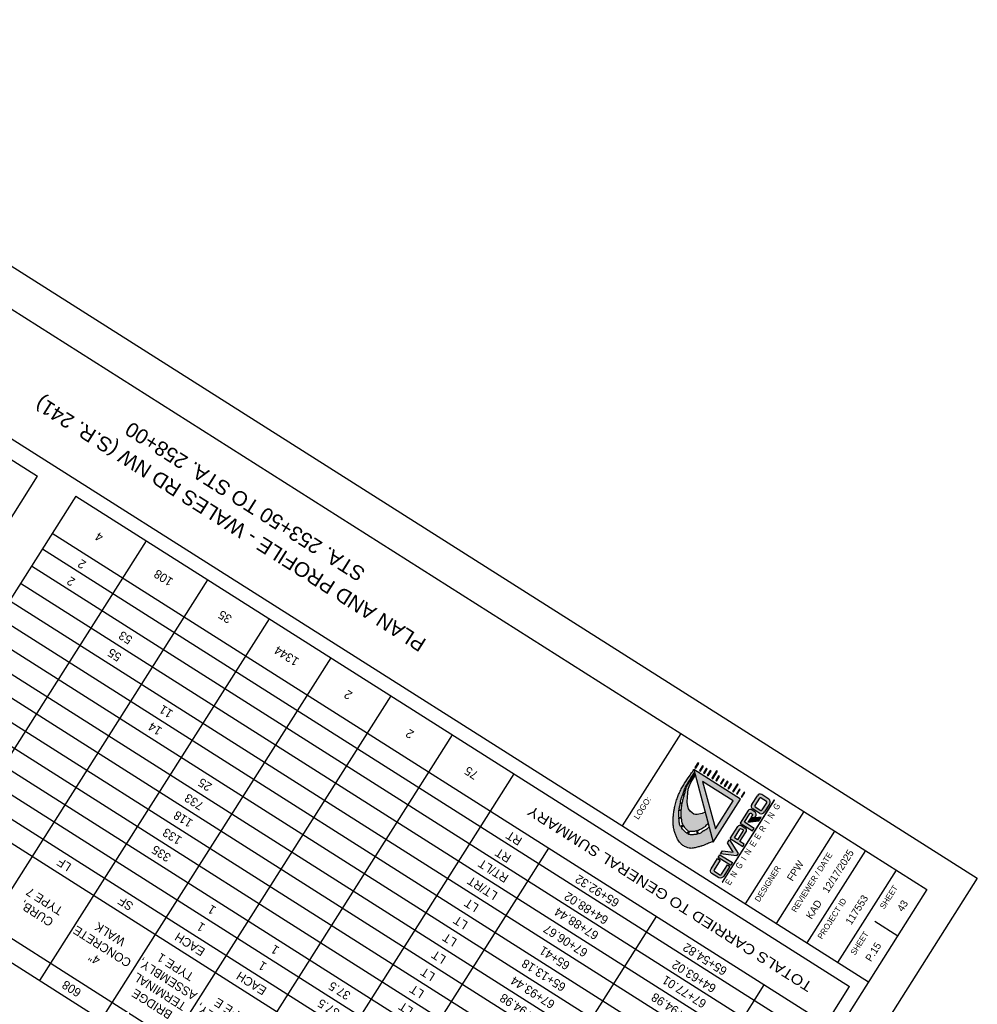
# Model space of a CAD drawing. Header units: feet. Extents: x 2249417 to 2250170, y 438279 to 439089.
# Tile 10 of 10: x 2249907 to 2250170, y 438818 to 439089. Entities that reach past the tile are written whole.
import ezdxf
from ezdxf.enums import TextEntityAlignment as Align

# ---------------------------------------------------------------- set-up
doc = ezdxf.new("R2010")
doc.units = ezdxf.units.FT
doc.header["$MEASUREMENT"] = 0
for name, color, linetype in [('GE_P_CL_Text', 7, 'Continuous'), ('SH_Border', 7, 'Continuous'), ('SH_Data', 7, 'Continuous'), ('SH_Text', 7, 'Continuous'), ('SHT_LOGO_BLACK', 7, 'Continuous'), ('SHT_LOGO_BLUE', 160, 'Continuous'), ('SHT_LOGO_GREY', 9, 'Continuous')]:
    doc.layers.add(name, color=color, linetype=linetype)
doc.styles.add('Font 70-Sub Title', font='txt', dxfattribs={"height": 0.17})
doc.styles.add('OHDOTSymbols', font='arial.ttf')
doc.styles.add('Slanted-Normal', font='font31.shx', dxfattribs={"height": 0.14})
doc.styles.add('Straight-Normal', font='font30.shx', dxfattribs={"height": 0.14})
doc.styles.add('Straight-Sub Title', font='font30.shx', dxfattribs={"height": 0.17})

msp = doc.modelspace()

# ---------------------------------------------------------------- hatches: boundary and pattern name
at = {"layer": 'SHT_LOGO_BLACK', "linetype": 'Continuous'}
h = msp.add_hatch(color=256, dxfattribs=at)
h.dxf.hatch_style = 1
h.paths.add_polyline_path([(2250104.981, 438875.265), (2250105.799, 438876.556), (2250105.551, 438876.713), (2250104.732, 438875.422)])
h.paths.add_polyline_path([(2250103.452, 438876.235), (2250103.7, 438876.077), (2250104.519, 438877.368), (2250104.27, 438877.526)])
h.paths.add_polyline_path([(2250103.967, 438878.804), (2250103.719, 438878.961), (2250102.409, 438876.896), (2250102.645, 438876.718)])
h.paths.add_polyline_path([(2250101.128, 438877.708), (2250101.377, 438877.551), (2250102.195, 438878.842), (2250101.947, 438878.999)])
h.paths.add_polyline_path([(2250100.341, 438878.208), (2250101.159, 438879.499), (2250100.911, 438879.656), (2250100.092, 438878.365)])
h.paths.add_polyline_path([(2250099.05, 438879.026), (2250099.298, 438878.869), (2250100.117, 438880.16), (2250099.869, 438880.317)])
h.paths.add_polyline_path([(2250097.769, 438879.838), (2250098.017, 438879.681), (2250098.836, 438880.972), (2250098.588, 438881.129)])
h.paths.add_polyline_path([(2250098.282, 438882.41), (2250098.034, 438882.567), (2250096.724, 438880.501), (2250096.959, 438880.324)])
h.paths.add_polyline_path([(2250096.509, 438882.448), (2250096.26, 438882.606), (2250095.442, 438881.314), (2250095.69, 438881.157)])
h.paths.add_polyline_path([(2250094.409, 438881.969), (2250094.657, 438881.812), (2250095.476, 438883.103), (2250095.228, 438883.26)])
h.paths.add_polyline_path([(2250094.44, 438883.76), (2250094.192, 438883.917), (2250093.373, 438882.626), (2250093.621, 438882.469)])
h.paths.add_polyline_path([(2250093.159, 438884.572), (2250092.911, 438884.73), (2250092.092, 438883.439), (2250092.34, 438883.281)])
h = msp.add_hatch(color=256, dxfattribs=at)
h.dxf.hatch_style = 1
h.paths.add_polyline_path([(2250093.173, 438865.229, -0.0100538), (2250093.043, 438865.193), (2250092.818, 438866.089, 0.0039736), (2250092.929, 438866.122, 0.0407763), (2250093.07, 438866.179, 0.0060658), (2250093.979, 438866.65, 0.0612486), (2250094.876, 438867.279, 0.0382971), (2250095.71, 438868.156), (2250094.899, 438871.214), (2250094.096, 438870.814), (2250093.569, 438870.756), (2250092.718, 438870.536), (2250092.246, 438870.565), (2250091.801, 438870.675), (2250091.358, 438870.981), (2250090.801, 438871.457), (2250090.349, 438872.136), (2250090.053, 438873.06), (2250089.948, 438874.131), (2250089.993, 438875.207), (2250090.096, 438876.49), (2250090.251, 438877.47), (2250090.458, 438878.222), (2250090.938, 438879.365), (2250091.858, 438880.816), (2250092.211, 438881.35), (2250092.09, 438881.804, -0.0004178), (2250091.605, 438881.045, -0.0009491), (2250091.344, 438880.639, -0.0003513), (2250090.59, 438879.476, 0.0010701), (2250090.344, 438879.093, 0.0175554), (2250090.056, 438878.609, 0.0177429), (2250089.806, 438878.111, 0.0035925), (2250089.778, 438878.048), (2250089.477, 438878.156, -0.0386903), (2250089.553, 438878.3, -0.0002389), (2250089.613, 438878.395, 0.0000259), (2250090.165, 438879.264, 0.0000477), (2250090.984, 438880.557, 0.000037), (2250091.997, 438882.155), (2250091.806, 438882.874, 0.0036237), (2250090.95, 438881.674, 0.0074131), (2250090.545, 438881.078, 0.0009042), (2250089.245, 438879.099, 0.0045101), (2250088.989, 438878.7, 0.0190733), (2250088.342, 438877.577, 0.0173307), (2250087.721, 438876.293, 0.0195136), (2250087.296, 438875.219, 0.0153378), (2250086.852, 438873.818, 0.0122043), (2250086.494, 438872.425, 0.017423), (2250086.301, 438871.436, 0.0140154), (2250086.206, 438870.709, 0.0095353), (2250086.117, 438869.634, 0.0203776), (2250086.088, 438868.353, 0.0259798), (2250086.158, 438867.351, 0.0275654), (2250086.289, 438866.618, 0.0188905), (2250086.579, 438865.571, 0.0207887), (2250086.912, 438864.656, 0.0208279), (2250087.32, 438863.773, 0.0345989), (2250087.665, 438863.201, 0.0321449), (2250088.115, 438862.641, 0.0622685), (2250088.789, 438862.067, 0.0504328), (2250089.756, 438861.563, 0.0251176), (2250090.486, 438861.314, 0.0578308), (2250090.818, 438861.259, 0.025804), (2250091.323, 438861.261, 0.04348), (2250091.62, 438861.304, 0.0027378), (2250092.097, 438861.418, 0.002118), (2250092.712, 438861.571, 0.0015979), (2250093.709, 438861.827, 0.0065763), (2250093.95, 438861.893, 0.0239599), (2250094.021, 438861.918, 0.001113), (2250095.526, 438862.517, 0.0090846), (2250096.083, 438862.753, 0.0048876), (2250097.029, 438863.183), (2250095.963, 438867.204, -0.0318396), (2250095.578, 438866.75, -0.0711652), (2250095.075, 438866.357, -0.0167893), (2250094.583, 438866.097, 0.0284543), (2250094.296, 438865.936, 0.0507218), (2250093.887, 438865.614, -0.0714331), (2250093.587, 438865.397, -0.0493756)])
h.paths.add_polyline_path([(2250092.785, 438865.139, -0.0108233), (2250092.642, 438865.118, -0.0017467), (2250092.225, 438865.067, 0.0015962), (2250091.77, 438865.012, 0.0038763), (2250091.328, 438864.954, -0.0062063), (2250091.051, 438864.918, -0.0973222), (2250090.865, 438864.933, -0.0389742), (2250090.43, 438865.093, -0.0117369), (2250090.247, 438865.182), (2250090.633, 438865.946, 0.0286334), (2250091.003, 438865.855, 0.0564215), (2250091.332, 438865.831, 0.0186552), (2250091.751, 438865.864, 0.0193121), (2250092.153, 438865.926, 0.0136662), (2250092.544, 438866.014, 0.0011569), (2250092.576, 438866.022)], flags=16)
h.paths.add_polyline_path([(2250090.326, 438866.06), (2250089.922, 438865.368, -0.0159081), (2250089.735, 438865.497, -0.0228384), (2250089.397, 438865.77, -0.0184737), (2250089.008, 438866.141, -0.0260371), (2250088.642, 438866.558, -0.0166658), (2250088.346, 438866.961), (2250088.956, 438867.495, 0.0016515), (2250089.005, 438867.415, 0.0155438), (2250089.277, 438867.003, 0.0164872), (2250089.557, 438866.63, 0.0751877), (2250089.957, 438866.264, 0.0428865)], flags=16)
h.paths.add_polyline_path([(2250088.804, 438867.753), (2250088.156, 438867.254, -0.0240383), (2250087.941, 438867.656, -0.0641503), (2250087.834, 438867.984, -0.0219687), (2250087.775, 438868.394, -0.0087488), (2250087.69, 438869.43, -0.000355), (2250087.685, 438869.517), (2250088.382, 438869.594, 0.0025312), (2250088.458, 438869.066, 0.0069283), (2250088.588, 438868.275, 0.0286355), (2250088.633, 438868.086, 0.0538056), (2250088.685, 438867.964, 0.0042656)], flags=16)
h.paths.add_polyline_path([(2250088.356, 438869.784), (2250087.673, 438869.705, -0.0031899), (2250087.631, 438870.489, -0.0135776), (2250087.624, 438870.826, -0.0298452), (2250087.668, 438871.475, -0.0040919), (2250087.697, 438871.695), (2250088.315, 438871.67, 0.0136595), (2250088.274, 438870.843, 0.0292253), (2250088.295, 438870.293, 0.0092972), (2250088.338, 438869.918, 0.0006391)], flags=16)
h.paths.add_polyline_path([(2250088.33, 438871.86), (2250087.726, 438871.884, -0.0113066), (2250087.835, 438872.486, -0.0105908), (2250087.942, 438872.958, 0.0117493), (2250088.038, 438873.383, 0.0161825), (2250088.086, 438873.673), (2250088.564, 438873.584, 0.0179051), (2250088.443, 438872.877, 0.0112231)], flags=16)
h.paths.add_polyline_path([(2250088.6, 438873.758), (2250088.107, 438873.863, 0.0108238), (2250088.121, 438874.059, -0.0583499), (2250088.193, 438874.493, -0.0115401), (2250088.331, 438874.934, -0.0034501), (2250088.634, 438875.81), (2250089.107, 438875.69, 0.0128454), (2250088.854, 438874.829, 0.0080365), (2250088.713, 438874.267, 0.0047092)], flags=16)
h.paths.add_polyline_path([(2250089.166, 438875.881), (2250088.707, 438876.014, -0.0004807), (2250088.912, 438876.586, 0.0008641), (2250089.007, 438876.85, 0.0046803), (2250089.151, 438877.267, -0.0040725), (2250089.317, 438877.746, -0.0087736), (2250089.401, 438877.972), (2250089.702, 438877.866, 0.0056561), (2250089.663, 438877.764, 0.0201998), (2250089.552, 438877.419, 0.0195732), (2250089.442, 438876.953, -0.0170674), (2250089.318, 438876.418, -0.0078649)], flags=16)
at = {"layer": 'SHT_LOGO_BLUE'}
h = msp.add_hatch(color=256, dxfattribs=at)
h.dxf.hatch_style = 1
h.paths.add_polyline_path([(2250097.448, 438854.915, -0.4424596), (2250097.331, 438855.344), (2250099.022, 438858.011), (2250098.298, 438858.47), (2250096.49, 438855.619, 0.436831), (2250096.718, 438854.378), (2250098.649, 438853.154, 0.355742), (2250099.998, 438853.604), (2250101.689, 438856.271), (2250100.977, 438856.723), (2250099.329, 438854.125, -0.4660765), (2250098.905, 438853.991)])
h.paths.add_polyline_path([(2250098.928, 438859.489), (2250098.461, 438858.753), (2250101.897, 438856.574), (2250102.341, 438857.324)])
h.paths.add_polyline_path([(2250103.524, 438859.177), (2250103.919, 438859.8), (2250101.521, 438863.575), (2250101.016, 438862.779), (2250102.555, 438860.178), (2250099.595, 438860.522), (2250099.076, 438859.703)])
h.paths.add_polyline_path([(2250104.422, 438863.086), (2250106.085, 438865.709, 0.3843353), (2250105.895, 438866.826), (2250104.854, 438867.502, 0.4139416), (2250103.884, 438867.285), (2250101.755, 438863.927), (2250105.179, 438861.756), (2250105.563, 438862.362)])
h.paths.add_polyline_path([(2250103.721, 438863.58), (2250102.894, 438864.104), (2250104.44, 438866.541, -0.3637569), (2250104.774, 438866.648, -0.0878683), (2250105.184, 438866.388, -0.5539061), (2250105.253, 438865.995)], flags=16)
h.paths.add_polyline_path([(2250107.902, 438870.431), (2250107.426, 438869.681), (2250108.592, 438869.828), (2250108.751, 438870.078, 0.3731696), (2250108.583, 438871.196), (2250107.648, 438871.789, 0.3716199), (2250106.658, 438871.643), (2250104.456, 438868.169), (2250107.856, 438866.013), (2250108.309, 438866.727), (2250105.637, 438868.421), (2250107.144, 438870.798, -0.3813804), (2250107.459, 438870.888), (2250107.797, 438870.673, -0.3078669)])
h.paths.add_polyline_path([(2250107.697, 438873.29, 0.436831), (2250107.925, 438872.049), (2250109.856, 438870.825, 0.355742), (2250111.204, 438871.275), (2250112.523, 438873.354, 0.355742), (2250112.355, 438874.766), (2250110.424, 438875.99, 0.436831), (2250109.205, 438875.668)])
h.paths.add_polyline_path([(2250109.812, 438875.025, -0.3865207), (2250110.202, 438875.132), (2250111.639, 438874.221, -0.4364482), (2250111.784, 438873.764), (2250110.536, 438871.796, -0.4660765), (2250110.112, 438871.662), (2250108.655, 438872.586, -0.4424596), (2250108.537, 438873.015)], flags=16)
h = msp.add_hatch(color=256, dxfattribs=at)
h.dxf.hatch_style = 1
h.paths.add_polyline_path([(2250107.282, 438869.455), (2250106.965, 438868.955), (2250109.985, 438869.371), (2250110.247, 438869.784)])
at = {"layer": 'SHT_LOGO_GREY'}
h = msp.add_hatch(color=256, dxfattribs=at)
h.dxf.hatch_style = 1
h.paths.add_polyline_path([(2250091.806, 438882.874), (2250097.104, 438862.901), (2250104.618, 438874.749)])
h.paths.add_polyline_path([(2250102.563, 438874.289), (2250097.704, 438866.627), (2250094.158, 438879.619)], flags=16)
h = msp.add_hatch(color=256, dxfattribs=at)
h.dxf.hatch_style = 1
h.paths.add_polyline_path([(2250106.925, 438868.893), (2250106.609, 438868.393), (2250109.628, 438868.809), (2250109.89, 438869.222)])

# ---------------------------------------------------------------- linework, layer by layer
at = {"layer": 'SH_Border'}
for p, q in [((2249797.962, 439088.675), (2250169.539, 438853.026)), ((2249801.052, 439074.875), (2250155.739, 438849.937)), ((2249784.985, 439049.54), (2250139.672, 438824.602)), ((2250088.179, 438892.782), (2250072.112, 438867.447)), ((2250121.959, 438871.36), (2250105.892, 438846.025)), ((2250130.404, 438866.004), (2250114.337, 438840.669)), ((2250138.849, 438860.648), (2250122.782, 438835.313)), ((2250147.294, 438855.293), (2250131.227, 438829.958)), ((2250169.539, 438853.026), (2249805.354, 438278.771)), ((2250155.739, 438849.937), (2249802.265, 438292.571)), ((2250141.448, 438841.238), (2250147.705, 438837.269))]:
    msp.add_line(p, q, dxfattribs=at)
at = {"layer": 'SH_Data', "color": 7, "linetype": 'Continuous'}
for p, q in [((2249784.792, 439043.88), (2249911.744, 438963.368)), ((2249872.455, 438901.416), (2249911.744, 438963.368)), ((2249922.207, 438957.908), (2249859.243, 438858.625)), ((2249922.207, 438957.908), (2250134.464, 438823.298)), ((2249915.738, 438947.707), (2250127.995, 438813.096)), ((2249941.491, 438945.679), (2249878.527, 438846.396)), ((2249913.057, 438943.48), (2250125.314, 438808.869)), ((2249910.058, 438938.751), (2250122.315, 438804.14)), ((2249958.381, 438934.968), (2249895.417, 438835.685)), ((2249907.059, 438934.022), (2250119.316, 438799.411)), ((2249904.059, 438929.292), (2250116.316, 438794.682)), ((2249901.06, 438924.563), (2250113.317, 438789.953)), ((2249975.27, 438924.256), (2249912.306, 438824.973)), ((2249898.061, 438919.834), (2250110.318, 438785.223)), ((2249895.062, 438915.105), (2250107.319, 438780.494)), ((2249992.16, 438913.545), (2249929.196, 438814.262)), ((2249892.063, 438910.376), (2250104.32, 438775.765)), ((2249889.064, 438905.647), (2250101.321, 438771.036)), ((2249886.064, 438900.917), (2250098.321, 438766.307)), ((2250008.621, 438903.106), (2249945.657, 438803.823)), ((2249883.065, 438896.188), (2250095.322, 438761.578)), ((2249880.066, 438891.459), (2250092.323, 438756.849)), ((2250025.511, 438892.395), (2249962.547, 438793.112)), ((2249877.067, 438886.73), (2250089.324, 438752.119)), ((2249874.068, 438882.001), (2249994.261, 438805.776)), ((2250042.4, 438881.683), (2249979.436, 438782.4)), ((2249862.242, 438863.354), (2249982.436, 438787.129)), ((2249995.496, 438772.216), (2250051.99, 438861.297)), ((2249859.243, 438858.625), (2250071.5, 438724.015)), ((2250039.878, 438776.846), (2250081.547, 438842.552)), ((2250054.61, 438734.726), (2250111.105, 438823.808)), ((2250071.5, 438724.015), (2250134.464, 438823.298))]:
    msp.add_line(p, q, dxfattribs=at)
at = {"layer": 'SHT_LOGO_BLACK'}
for p, q in [((2250087.697, 438871.695, -16254.303), (2250088.315, 438871.67, -16254.303)), ((2250087.726, 438871.884, -16254.303), (2250088.33, 438871.86, -16254.303)), ((2250087.673, 438869.705, -16254.303), (2250088.356, 438869.784, -16254.303)), ((2250087.685, 438869.517, -16254.303), (2250088.382, 438869.594, -16254.303))]:
    msp.add_line(p, q, dxfattribs=at)
at = {"layer": 'SHT_LOGO_BLACK', "linetype": 'Continuous', "elevation": -16254.303}
for points in [[(2250092.34, 438883.281), (2250093.159, 438884.572), (2250092.911, 438884.73), (2250092.092, 438883.439)], [(2250093.621, 438882.469), (2250094.44, 438883.76), (2250094.192, 438883.917), (2250093.373, 438882.626)], [(2250094.657, 438881.812), (2250095.476, 438883.103), (2250095.228, 438883.26), (2250094.409, 438881.969)], [(2250095.69, 438881.157), (2250096.509, 438882.448), (2250096.26, 438882.606), (2250095.442, 438881.314)], [(2250096.959, 438880.324), (2250098.282, 438882.41), (2250098.034, 438882.567), (2250096.724, 438880.501)], [(2250098.017, 438879.681), (2250098.836, 438880.972), (2250098.588, 438881.129), (2250097.769, 438879.838)], [(2250099.298, 438878.869), (2250100.117, 438880.16), (2250099.869, 438880.317), (2250099.05, 438879.026)], [(2250100.341, 438878.208), (2250101.159, 438879.499), (2250100.911, 438879.656), (2250100.092, 438878.365)], [(2250101.377, 438877.551), (2250102.195, 438878.842), (2250101.947, 438878.999), (2250101.128, 438877.708)], [(2250102.645, 438876.718), (2250103.967, 438878.804), (2250103.719, 438878.961), (2250102.409, 438876.896)], [(2250103.7, 438876.077), (2250104.519, 438877.368), (2250104.27, 438877.526), (2250103.452, 438876.235)], [(2250104.981, 438875.265), (2250105.799, 438876.556), (2250105.551, 438876.713), (2250104.732, 438875.422)]]:
    msp.add_lwpolyline(points, close=True, dxfattribs=at)
at = {"layer": 'SHT_LOGO_BLACK'}
for points in [[(2250097.029, 438863.183, -0.0048876), (2250096.083, 438862.753, -0.0090846), (2250095.526, 438862.517, -0.001113), (2250094.021, 438861.918, -0.0239599), (2250093.95, 438861.893, -0.0065763), (2250093.709, 438861.827, -0.0015979), (2250092.712, 438861.571, -0.002118), (2250092.097, 438861.418, -0.0027378), (2250091.62, 438861.304, -0.04348), (2250091.323, 438861.261, -0.025804), (2250090.818, 438861.259, -0.0578308), (2250090.486, 438861.314, -0.0251176), (2250089.756, 438861.563, -0.0504328), (2250088.789, 438862.067, -0.0622685), (2250088.115, 438862.641, -0.0321449), (2250087.665, 438863.201, -0.0345989), (2250087.32, 438863.773, -0.0208279), (2250086.912, 438864.656, -0.0207887), (2250086.579, 438865.571, -0.0188905), (2250086.289, 438866.618, -0.0275654), (2250086.158, 438867.351, -0.0259798), (2250086.088, 438868.353, -0.0203776), (2250086.117, 438869.634, -0.0095353), (2250086.206, 438870.709, -0.0140155), (2250086.301, 438871.436, -0.017423), (2250086.494, 438872.425, -0.0122043), (2250086.852, 438873.818, -0.0153378), (2250087.296, 438875.219, -0.0195136), (2250087.721, 438876.293, -0.0173307), (2250088.342, 438877.577, -0.0190733), (2250088.989, 438878.7, -0.0045101), (2250089.245, 438879.099, -0.0009042), (2250090.545, 438881.078, -0.0074131), (2250090.95, 438881.674, -0.0036237), (2250091.806, 438882.874)], [(2250089.477, 438878.156, -0.0386903), (2250089.553, 438878.3, -0.0002389), (2250089.613, 438878.395, 0.0000259), (2250090.165, 438879.264, 0.0000477), (2250090.984, 438880.557, 0.000037), (2250091.997, 438882.155)], [(2250089.778, 438878.048, -0.0035925), (2250089.806, 438878.111, -0.0177429), (2250090.056, 438878.609, -0.0175554), (2250090.344, 438879.093, -0.0010701), (2250090.59, 438879.476, 0.0003513), (2250091.344, 438880.639, 0.0009491), (2250091.605, 438881.045, 0.0004178), (2250092.09, 438881.804)], [(2250088.707, 438876.014, -0.0002002), (2250088.725, 438876.065, -0.0004381), (2250088.912, 438876.586, 0.0008641), (2250089.007, 438876.85, 0.0046803), (2250089.151, 438877.267, -0.0040725), (2250089.317, 438877.746, -0.0087736), (2250089.401, 438877.972, -0.0402536)], [(2250089.166, 438875.881, 0.0078649), (2250089.318, 438876.418, 0.0170674), (2250089.442, 438876.953, -0.0195732), (2250089.552, 438877.419, -0.0201997), (2250089.663, 438877.764, -0.0056562), (2250089.702, 438877.866, -0.0177429)], [(2250088.107, 438873.863, 0.0108238), (2250088.121, 438874.059, -0.0583499), (2250088.193, 438874.493, -0.0115401), (2250088.331, 438874.934, -0.0034501), (2250088.634, 438875.81, -0.0004381)], [(2250088.6, 438873.758, -0.0047092), (2250088.713, 438874.267, -0.0080365), (2250088.854, 438874.829, -0.0117994), (2250089.085, 438875.621, 0.0010314), (2250089.107, 438875.69, 0.0170674)], [(2250087.673, 438869.705, -0.0031899), (2250087.631, 438870.489, -0.0135776), (2250087.624, 438870.826, -0.0298452), (2250087.668, 438871.475, -0.0040919), (2250087.697, 438871.695, -0.0105908)], [(2250087.726, 438871.884, -0.0113066), (2250087.835, 438872.486, -0.0105908), (2250087.942, 438872.958, 0.0117493), (2250088.038, 438873.383, 0.0161825), (2250088.086, 438873.673, -0.0583499)], [(2250088.356, 438869.784, -0.0006391), (2250088.338, 438869.918, -0.0092972), (2250088.295, 438870.293, -0.0292253), (2250088.274, 438870.843, -0.0136595), (2250088.315, 438871.67, -0.0115607)], [(2250088.33, 438871.86, -0.0112231), (2250088.443, 438872.877, -0.0174533), (2250088.56, 438873.566, -0.0001631), (2250088.563, 438873.584, -0.0080365)], [(2250088.156, 438867.254, -0.0240383), (2250087.941, 438867.656, -0.0641503), (2250087.834, 438867.984, -0.0219687), (2250087.775, 438868.394, -0.0087488), (2250087.69, 438869.43, -0.000355), (2250087.685, 438869.517, -0.0135776)], [(2250088.804, 438867.753, -0.0042656), (2250088.685, 438867.964, -0.0538056), (2250088.633, 438868.086, -0.0286355), (2250088.588, 438868.275, -0.0069283), (2250088.458, 438869.066, -0.0025312), (2250088.382, 438869.594, -0.0092972)], [(2250089.922, 438865.368, -0.0159081), (2250089.735, 438865.497, -0.0228384), (2250089.397, 438865.77, -0.0184737), (2250089.008, 438866.141, -0.0260371), (2250088.642, 438866.558, -0.0166658), (2250088.346, 438866.961, -0.0340904)], [(2250090.326, 438866.06, -0.0428865), (2250089.957, 438866.264, -0.0751877), (2250089.557, 438866.63, -0.0164872), (2250089.277, 438867.003, -0.0155437), (2250089.005, 438867.415, -0.0016515), (2250088.956, 438867.495, -0.0538056)], [(2250092.576, 438866.022, -0.0011569), (2250092.544, 438866.014, -0.0136662), (2250092.153, 438865.926, -0.0193121), (2250091.751, 438865.864, -0.0186552), (2250091.332, 438865.831, -0.0564215), (2250091.003, 438865.855, -0.0286334), (2250090.633, 438865.946, -0.0644534)], [(2250095.71, 438868.156, -0.0382971), (2250094.876, 438867.279, -0.0612486), (2250093.979, 438866.65, -0.0060658), (2250093.07, 438866.179, -0.0407762), (2250092.929, 438866.122, -0.0039736), (2250092.818, 438866.089, -0.0136662)], [(2250095.963, 438867.204, -0.0318396), (2250095.578, 438866.75, -0.0711652), (2250095.075, 438866.357, -0.0167893), (2250094.583, 438866.097, 0.0284543), (2250094.296, 438865.936, 0.0507218), (2250093.887, 438865.614, -0.0714331), (2250093.587, 438865.397, -0.0493756), (2250093.173, 438865.229, -0.0100538), (2250093.043, 438865.193, -0.0017466)], [(2250092.785, 438865.139, -0.0108233), (2250092.642, 438865.118, -0.0017466), (2250092.225, 438865.067, 0.0015963), (2250091.77, 438865.012, 0.0038763), (2250091.328, 438864.954, -0.0062062), (2250091.051, 438864.918, -0.0973222), (2250090.865, 438864.933, -0.0389742), (2250090.43, 438865.093, -0.0117369), (2250090.247, 438865.182, -0.0267757)]]:
    msp.add_lwpolyline(points, format="xyb", dxfattribs=at)
at = {"layer": 'SHT_LOGO_BLACK', "elevation": -16254.303}
for points in [[(2250094.899, 438871.214), (2250094.096, 438870.814), (2250093.569, 438870.756), (2250092.718, 438870.536), (2250092.246, 438870.565), (2250091.801, 438870.675), (2250091.358, 438870.981), (2250090.801, 438871.457), (2250090.349, 438872.136), (2250090.053, 438873.06), (2250089.948, 438874.131), (2250089.993, 438875.207), (2250090.096, 438876.49), (2250090.251, 438877.47), (2250090.458, 438878.222), (2250090.938, 438879.365), (2250091.858, 438880.816), (2250092.211, 438881.35)], [(2250089.401, 438877.972), (2250089.702, 438877.866)], [(2250089.477, 438878.156), (2250089.778, 438878.048)], [(2250088.107, 438873.863), (2250088.6, 438873.758)], [(2250088.634, 438875.81), (2250089.107, 438875.69)], [(2250088.707, 438876.014), (2250089.166, 438875.881)], [(2250088.086, 438873.673), (2250088.563, 438873.584)], [(2250088.156, 438867.254), (2250088.804, 438867.753)], [(2250088.346, 438866.961), (2250088.956, 438867.495)], [(2250089.922, 438865.368), (2250090.326, 438866.06)], [(2250090.247, 438865.182), (2250090.633, 438865.946)], [(2250092.785, 438865.139), (2250092.576, 438866.022)], [(2250093.043, 438865.193), (2250092.818, 438866.089)]]:
    msp.add_lwpolyline(points, dxfattribs=at)
at = {"layer": 'SHT_LOGO_BLACK'}
msp.add_lwpolyline([(2250099.659, 438851.94), (2250113.946, 438874.468), (2250113.847, 438874.531), (2250099.565, 438852.011)], close=True, dxfattribs=at)
at = {"layer": 'SHT_LOGO_BLUE'}
for p, q in [((2250107.697, 438873.29), (2250109.205, 438875.668)), ((2250109.812, 438875.025), (2250108.537, 438873.015)), ((2250110.202, 438875.132), (2250111.708, 438874.177)), ((2250112.355, 438874.766), (2250110.424, 438875.99)), ((2250109.856, 438870.825), (2250107.925, 438872.049)), ((2250108.607, 438872.616), (2250110.112, 438871.662)), ((2250110.536, 438871.796), (2250111.767, 438873.737)), ((2250112.523, 438873.354), (2250111.204, 438871.275))]:
    msp.add_line(p, q, dxfattribs=at)
for points in [[(2250107.856, 438866.013), (2250108.309, 438866.727), (2250105.637, 438868.421), (2250107.144, 438870.798, -0.3813804), (2250107.459, 438870.888), (2250107.797, 438870.673, -0.3078669), (2250107.902, 438870.431), (2250107.426, 438869.681), (2250108.592, 438869.828), (2250108.751, 438870.078, 0.3731696), (2250108.583, 438871.196), (2250107.648, 438871.789, 0.3716199), (2250106.658, 438871.643), (2250104.456, 438868.169), (2250107.856, 438866.013)], [(2250101.755, 438863.927), (2250103.884, 438867.285, -0.4139416), (2250104.854, 438867.502), (2250105.895, 438866.826)], [(2250105.253, 438865.995), (2250103.721, 438863.58), (2250102.894, 438864.104), (2250104.44, 438866.541, -0.3637569), (2250104.774, 438866.648, -0.0878683), (2250105.184, 438866.388, -0.5539061), (2250105.253, 438865.995, 0.5909718)], [(2250099.329, 438854.125), (2250100.977, 438856.723), (2250101.689, 438856.271), (2250099.998, 438853.604, -0.355742), (2250098.649, 438853.154), (2250096.718, 438854.378, -0.436831), (2250096.49, 438855.619), (2250098.298, 438858.47), (2250099.022, 438858.011), (2250097.331, 438855.344, 0.3865207), (2250097.4, 438854.945), (2250098.905, 438853.991, 0.4660765), (2250099.329, 438854.125, -0.087106)]]:
    msp.add_lwpolyline(points, format="xyb", dxfattribs=at)
for points in [[(2250107.282, 438869.455), (2250106.965, 438868.955), (2250109.985, 438869.371), (2250110.247, 438869.784), (2250107.282, 438869.455)], [(2250101.755, 438863.927), (2250105.179, 438861.756), (2250105.563, 438862.362), (2250104.422, 438863.086), (2250106.085, 438865.709)]]:
    msp.add_lwpolyline(points, dxfattribs=at)
for points in [[(2250099.076, 438859.703), (2250099.595, 438860.522), (2250102.555, 438860.178), (2250101.016, 438862.779), (2250101.521, 438863.575), (2250103.919, 438859.8), (2250103.524, 438859.177)], [(2250101.897, 438856.574), (2250098.461, 438858.753), (2250098.928, 438859.489), (2250102.341, 438857.324)]]:
    msp.add_lwpolyline(points, close=True, dxfattribs=at)
for centre, radius, start, end in [((2250109.964, 438875.264), 0.86, 57.61767, 152.00647), ((2250110.066, 438874.864), 0.301, 63.08748, 147.61767), ((2250111.5, 438873.925), 0.327, 324.79699, 50.48188), ((2250111.572, 438873.957), 1.126, 327.61767, 45.9481), ((2250108.385, 438872.775), 0.86, 143.22888, 237.61767), ((2250108.791, 438872.854), 0.301, 147.61767, 232.14786), ((2250110.254, 438871.878), 1.126, 249.28725, 327.61767), ((2250110.268, 438871.907), 0.29, 237.61767, 337.57415), ((2250105.371, 438866.162), 0.846, 327.61767, 51.7118)]:
    msp.add_arc(centre, radius, start, end, dxfattribs=at)
at = {"layer": 'SHT_LOGO_GREY', "elevation": -16254.303}
msp.add_lwpolyline([(2250097.104, 438862.901), (2250104.618, 438874.749), (2250091.806, 438882.874), (2250097.104, 438862.901)], dxfattribs=at)
msp.add_lwpolyline([(2250097.704, 438866.627), (2250102.563, 438874.289), (2250094.158, 438879.619)], close=True, dxfattribs=at)
at = {"layer": 'SHT_LOGO_GREY'}
msp.add_lwpolyline([(2250106.925, 438868.893), (2250106.609, 438868.393), (2250109.628, 438868.809), (2250109.89, 438869.222), (2250106.925, 438868.893)], dxfattribs=at)

# ---------------------------------------------------------------- texts
at = {"layer": 'GE_P_CL_Text', "char_height": 2.4, "width": 57.4825, "attachment_point": 5, "rotation": 147.61767, "style": 'Slanted-Normal'}
for s, insert in [('4', (2249928.614, 438946.693)), ('2', (2249923.88, 438939.228)), ('108', (2249946.271, 438935.495)), ('2', (2249920.881, 438934.498)), ('35', (2249963.161, 438924.784)), ('53', (2249935.857, 438919.074)), ('55', (2249932.858, 438914.344)), ('1344', (2249980.051, 438914.072)), ('2', (2249996.941, 438903.361)), ('11', (2249946.967, 438898.766)), ('14', (2249943.968, 438894.036)), ('2', (2250013.831, 438892.65)), ('75', (2250030.721, 438881.938)), ('25', (2249957.661, 438878.721)), ('733', (2249954.662, 438873.992)), ('118', (2249951.662, 438869.263)), ('133', (2249948.663, 438864.534)), ('RT', (2250042.461, 438864.025)), ('335', (2249945.664, 438859.804)), ('RT', (2250039.462, 438859.296)), ('LF', (2249919.012, 438856.813)), ('RT/LT', (2250036.781, 438855.069)), ('LT/RT', (2250033.782, 438850.34)), ('65+92.32', (2250065.269, 438849.56)), ('CURB,\\PTYPE 7', (2249912.573, 438845.015)), ('SF', (2249935.902, 438846.102)), ('LT', (2250030.783, 438845.611)), ('64+88.02', (2250062.27, 438844.831)), ('1', (2249959.534, 438844.377)), ('67+88.44', (2250059.589, 438840.604)), ('LT', (2250027.784, 438840.881)), ('4"\\PCONCRETE\\PWALK', (2249929.463, 438834.303)), ('1', (2249956.535, 438839.648)), ('67+06.67', (2250056.59, 438835.875)), ('EACH', (2249953.536, 438834.919)), ('LT', (2250024.784, 438836.152)), ('1', (2249976.853, 438833.393)), ('65+41', (2250053.591, 438831.146)), ('65+54.82', (2250094.827, 438830.815)), ('BRIDGE\\PTERMINAL\\PASSEMBLY,\\PTYPE 1', (2249946.353, 438823.592)), ('LT', (2250021.785, 438831.423)), ('65+13.18', (2250050.592, 438826.417)), ('1', (2249973.425, 438828.937)), ('LT', (2250018.786, 438826.694)), ('64+63.02', (2250091.827, 438826.086)), ('EACH', (2249970.426, 438824.207)), ('67+93.44', (2250047.593, 438821.687)), ('67+77.01', (2250089.147, 438821.859)), ('608', (2249921.078, 438822.726)), ('37.5', (2249994.581, 438822.151)), ('LT', (2250015.787, 438821.965)), ('66+94.98', (2250044.594, 438816.958)), ('66+94.98', (2250086.147, 438817.13)), ('ANCHOR\\PASSEMBLY,\\PTYPE E', (2249963.242, 438812.881)), ('37.5', (2249991.581, 438817.422)), ('LT', (2250012.788, 438817.236))]:
    msp.add_mtext(s, dxfattribs=dict(at, insert=insert))
at = {"layer": 'SH_Data', "color": 7, "linetype": 'Continuous', "style": 'Straight-Normal'}
msp.add_text('LOGO:', height=1.6, rotation=57.61767, dxfattribs=at).set_placement((2250077.005, 438872.745), align=Align.TOP_CENTER)
at = {"layer": 'SH_Data', "color": 7, "linetype": 'Continuous', "style": 'Font 70-Sub Title', "width": 1.175}
msp.add_text('TOTALS CARRIED TO GENERAL SUMMARY', height=2.8, rotation=147.61767, dxfattribs=at).set_placement((2250085.197, 438847.39), align=Align.MIDDLE_CENTER)
at = {"layer": 'SH_Data', "linetype": 'Continuous', "style": 'Straight-Sub Title'}
for s, p in [('12/17/2025', (2250131.362, 438854.974)), ('FPW', (2250119.597, 438855.095)), ('KAD', (2250124.713, 438844.49)), ('117553', (2250136.487, 438844.384)), ('43', (2250149.029, 438845.489)), ('P.15', (2250140.996, 438832.822))]:
    msp.add_text(s, height=2, rotation=57.61767, dxfattribs=at).set_placement(p, align=Align.MIDDLE_CENTER)
at = {"layer": 'SH_Data', "color": 7, "linetype": 'Continuous', "style": 'Straight-Normal'}
for s, p in [('REVIEWER / DATE', (2250124.153, 438851.944)), ('DESIGNER', (2250112.041, 438851.518)), ('SHEET', (2250145.258, 438847.881)), ('PROJECT ID', (2250129.665, 438841.965)), ('SHEET', (2250137.225, 438835.213))]:
    msp.add_text(s, height=1.6, rotation=57.61767, dxfattribs=at).set_placement(p, align=Align.MIDDLE_CENTER)
at = {"layer": 'SH_Text', "linetype": 'Continuous', "style": 'OHDOTSymbols'}
for s, p in [('PLAN AND PROFILE - WALES RD NW (S.R. 241)', (2249964.642, 438950.25, -2263.708)), ('STA. 253+50 TO STA. 258+00', (2249968.659, 438956.389))]:
    msp.add_text(s, height=4, rotation=147.61767, dxfattribs=at).set_placement(p, align=Align.MIDDLE_CENTER)
at = {"layer": 'SHT_LOGO_BLACK', "linetype": 'Continuous', "style": 'OHDOTSymbols'}
for s, width, p in [('N', 0.8, (2250112.967, 438870.343, 52.014)), ('G', 0.8, (2250114.475, 438872.721, 52.014)), ('I', 0.7, (2250111.806, 438868.512, 52.014)), ('R', 0.7, (2250110.629, 438866.656, 52.014)), ('E', 0.7, (2250108.002, 438862.514, 52.014)), ('E', 0.7, (2250109.274, 438864.52, 52.014)), ('N', 0.8, (2250106.596, 438860.298, 52.014)), ('I', 0.7, (2250105.44, 438858.475, 52.014)), ('N', 0.8, (2250102.705, 438854.162, 52.014)), ('G', 0.8, (2250104.21, 438856.535, 52.014)), ('E', 0.7, (2250101.317, 438851.973, 52.014))]:
    msp.add_text(s, height=1.704, rotation=57.61767, dxfattribs=dict(at, width=width)).set_placement(p, align=Align.MIDDLE_CENTER)

doc.saveas('drawing.dxf')
